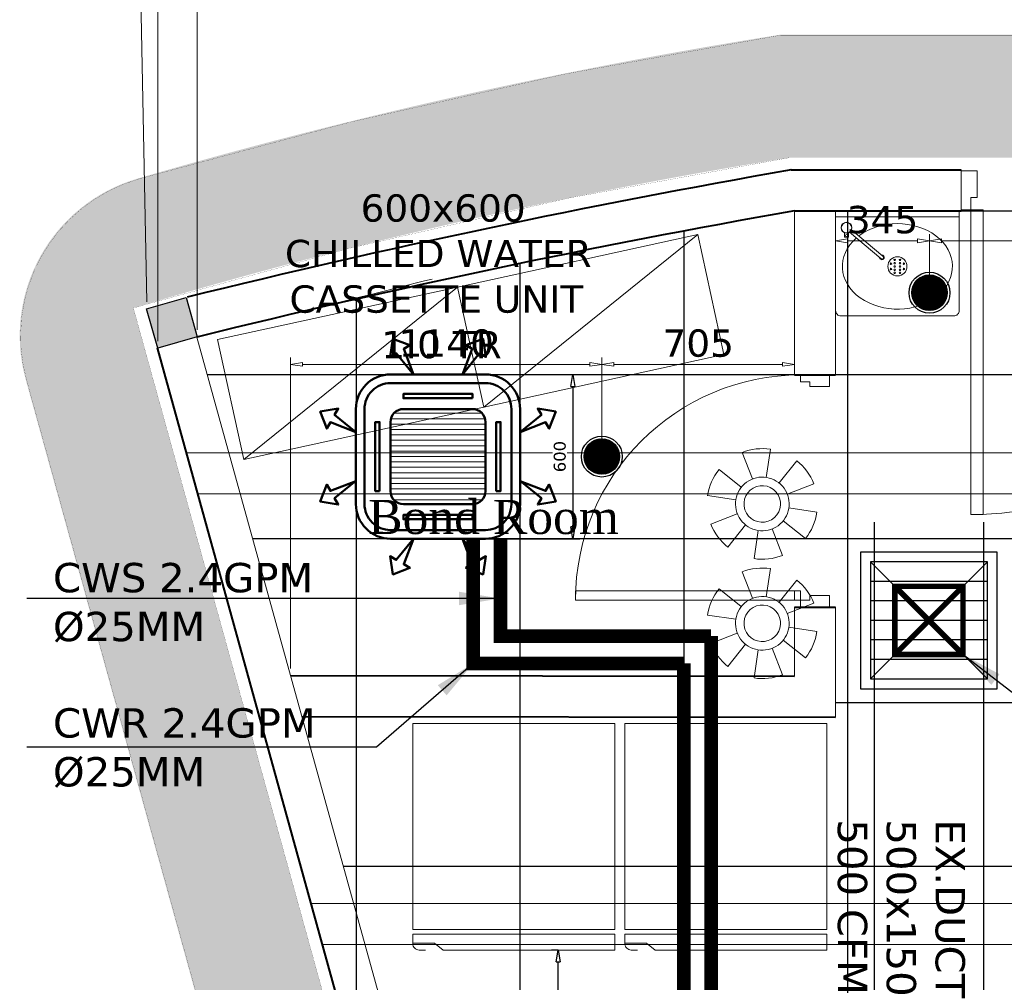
# Model space of a CAD drawing. Header units: millimetres. Extents: x 504675 to 860349, y -23215 to 63575.
# Tile 12 of 177: x 570435 to 574041, y 37797 to 41322. Entities that reach past the tile are written whole.
import ezdxf

# ---------------------------------------------------------------- set-up
doc = ezdxf.new("R2010")
doc.units = ezdxf.units.MM
doc.header["$LTSCALE"] = 10
doc.header["$PDMODE"] = 35
doc.header["$PDSIZE"] = -1000
doc.linetypes.add('LEVEL - C OVERALL LAYOUT$0$HIDDEN', pattern=[9.525, 6.35, -3.175])
doc.linetypes.add('LEVEL-F-OVERALL LAYOUT$0$HIDDEN', pattern=[0.375, 0.25, -0.125])
doc.layers.get('0').update_dxf_attribs({"linetype": 'CONTINUOUS'})
doc.layers.get('Defpoints').update_dxf_attribs({"color": 253, "linetype": 'CONTINUOUS'})
for name, color, linetype, lineweight in [('A-230-M_FLOOR', 8, 'CONTINUOUS', 0), ('A-325-M_DOOR', 8, 'CONTINUOUS', 0), ('A-325-M_DOOR__FRAME', 8, 'CONTINUOUS', 0), ('AC-UNIT', 5, 'CONTINUOUS', 50), ('ARCH', 8, 'CONTINUOUS', 0), ('Ceiling', 35, 'CONTINUOUS', 5), ('CKD Dimensions', 8, 'CONTINUOUS', 0), ('CKD Equipments', 8, 'CONTINUOUS', 0), ('CWR.PIPE', 5, 'CONTINUOUS', 25), ('CWS.PIPE', 6, 'CONTINUOUS', 25), ('DIM', 8, 'CONTINUOUS', 15), ('DIMENSIONS', 8, 'CONTINUOUS', 13), ('EQUIPMENT', 8, 'CONTINUOUS', 18), ('FF-PENDENT SPRINKLER HEAD', 3, 'CONTINUOUS', 0), ('Grid Ceiling', 252, 'CONTINUOUS', 25), ('HVAC-Kitchen Fresh Air Duct', 102, 'CONTINUOUS', 30), ('LEVEL - C OVERALL LAYOUT$0$A-FLOR-OTLN', 8, 'CONTINUOUS', 13), ('LEVEL - C OVERALL LAYOUT$0$I-FLOR-OVHD', 8, 'LEVEL - C OVERALL LAYOUT$0$HIDDEN', 18), ('MEPTEK HVAC-Kitchen Exhaust Air Duct', 30, 'CONTINUOUS', 30), ('MEPTEK-EAD', 30, 'CONTINUOUS', 30), ('MEPTEK-TEXT', 7, 'CONTINUOUS', 30), ('WALL', 8, 'CONTINUOUS', 40), ('Z-060-M_DETAIL', 8, 'CONTINUOUS', 0)]:
    doc.layers.add(name, color=color, linetype=linetype, lineweight=lineweight)
for name, color, linetype in [('A-ANNO-DIMS-30', 8, 'CONTINUOUS'), ('Equipment Name', 7, 'CONTINUOUS'), ('LEVEL - C OVERALL LAYOUT$0$RECS_COLUMN', 8, 'CONTINUOUS'), ('LEVEL - C OVERALL LAYOUT$0$RECS_COLUMN HATCH', 8, 'CONTINUOUS'), ('LEVEL-F-OVERALL LAYOUT$0$DASH1L', 8, 'LEVEL-F-OVERALL LAYOUT$0$HIDDEN'), ('UPRIGHT SPRINKLER', 5, 'CONTINUOUS'), ('Wall-New', 8, 'CONTINUOUS')]:
    doc.layers.add(name, color=color, linetype=linetype)
doc.styles.add('AR', font='arial.ttf')
doc.styles.get("Standard").update_dxf_attribs({"font": 'verdana.ttf'})
doc.styles.add('style12', font='BOOKOSI.TTF')
doc.dimstyles.new('ARA-100', dxfattribs={"dimtxt": 100, "dimasz": 2.5, "dimexe": 25, "dimexo": 25, "dimtad": 0, "dimdec": 0, "dimrnd": 5, "dimtxsty": 'AR', "dimblk": 'ARCHTICK', "dimcen": 2.5, "dimclrd": 256, "dimclre": 256, "dimclrt": 256, "dimadec": 0, "dimazin": 0, "dimtfac": 1, "dimtdec": 0, "dimtix": 1, "dimtmove": 1, "dimatfit": 3, "dimfxl": 1, "dimlwd": -1, "dimlwe": -1, "dimarcsym": 1})
doc.dimstyles.new('LBF 50', dxfattribs={"dimscale": 25, "dimtxt": 1.75, "dimasz": 1.75, "dimexe": 1, "dimexo": 1, "dimgap": 1, "dimtad": 1, "dimdec": 0, "dimrnd": 5, "dimzin": 12, "dimdsep": 46, "dimtxsty": 'Standard', "dimblk": 'CLOSEDBLANK', "dimcen": 0, "dimclrd": 256, "dimclre": 256, "dimclrt": 256, "dimadec": 0, "dimazin": 3, "dimtfac": 1, "dimtdec": 0, "dimtofl": 0, "dimtmove": 0, "dimatfit": 3, "dimldrblk": 'CLOSEDBLANK', "dimfxl": 0.18, "dimtolj": 1, "dimtzin": 0, "dimlwd": -1, "dimlwe": -1, "dimarcsym": 0})

# ---------------------------------------------------------------- blocks, each defined once
blk = doc.blocks.new('_ClosedBlank')
at = {"color": 0, "linetype": 'ByBlock', "lineweight": -2}
for p, q in [((-1, 0.167), (0, 0)), ((-1, 0.167), (-1, -0.167)), ((0, 0), (-1, -0.167))]:
    blk.add_line(p, q, dxfattribs=at)
blk = doc.blocks.new('*D26')
at = {"layer": 'Defpoints', "color": 0, "ltscale": 0.25, "transparency": 16777216}
for p in [(571085.1, 42328.3), (571085.4, 40160.7), (570941.1, 40119.7)]:
    blk.add_point(p, dxfattribs=at)
at = {"layer": 'DIM', "ltscale": 0.25, "transparency": 16777216}
for p, q in [((571085.1, 42328.3), (571274.6, 42379.7)), ((571085.4, 40186.6), (571085, 42354.2)), ((570941.1, 40145.6), (570940.8, 42315)), ((570983, 42300.6), (571042.8, 42316.8))]:
    blk.add_line(p, q, dxfattribs=at)
at = {"layer": 'DIM', "ltscale": 0.25, "transparency": 16777216, "xscale": 43.75, "yscale": 43.75, "zscale": 43.75}
for p, rotation in [((571085.1, 42328.3), 15.18516485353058), ((570940.8, 42289.1), 195.1851648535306)]:
    blk.add_blockref('_ClosedBlank', p, dxfattribs=dict(at, rotation=rotation))
at = {"layer": 'DIM', "ltscale": 0.25, "transparency": 16777216, "insert": (571188.4, 42405.8), "char_height": 43.75, "attachment_point": 5, "rotation": 15.1852}
blk.add_mtext('\\A1;150', dxfattribs=at)
blk = doc.blocks.new('*D33')
at = {"layer": 'Defpoints', "color": 0, "ltscale": 0.25, "transparency": 16777216}
for p in [(595852.7, 43748), (595913.1, 40772.7), (570901.9, 40264.5)]:
    blk.add_point(p, dxfattribs=at)
at = {"layer": 'DIM', "ltscale": 0.25}
for p, q in [((570885.1, 43240.7), (595808.9, 43747.1)), ((595912.6, 40797.7), (595852.1, 43773)), ((570901.3, 40289.5), (570840.9, 43264.8))]:
    blk.add_line(p, q, dxfattribs=at)
at = {"layer": 'DIM', "ltscale": 0.25, "xscale": 43.75, "yscale": 43.75, "zscale": 43.75}
for p, rotation in [((595852.7, 43748), 1.163967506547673), ((570841.4, 43239.8), 181.1639675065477)]:
    blk.add_blockref('_ClosedBlank', p, dxfattribs=dict(at, rotation=rotation))
at = {"layer": 'DIM', "ltscale": 0.25, "insert": (583346.1, 43541.7), "char_height": 43.75, "attachment_point": 5, "rotation": 1.164}
blk.add_mtext('\\A1;25015', dxfattribs=at)
blk = doc.blocks.new('LEVEL - C OVERALL LAYOUT$0$150 x150')
at = {"layer": 'LEVEL - C OVERALL LAYOUT$0$RECS_COLUMN HATCH', "ltscale": 0.25}
h = blk.add_hatch(color=256, dxfattribs=at)
h.dxf.hatch_style = 1
h.paths.add_polyline_path([(-75, 75), (75, 75), (75, -75), (-75, -75)])
at = {"layer": 'LEVEL - C OVERALL LAYOUT$0$RECS_COLUMN', "ltscale": 0.25}
blk.add_lwpolyline([(-75, 75), (75, 75), (75, -75), (-75, -75)], close=True, dxfattribs=at)
blk = doc.blocks.new('A$C22889e60')
at = {"layer": 'EQUIPMENT', "linetype": 'Continuous'}
blk.add_lwpolyline([(-94.9, 62.1), (645.1, 62.1), (645.1, 817.2), (-94.9, 817.2)], close=True, dxfattribs=at)
blk.add_lwpolyline([(-48.3, -12.8), (-71.6, -12.8, -0.414214), (-94.9, 10.5), (-94.9, 44.7), (645.1, 44.7), (645.1, -12.8), (16, -12.8), (-16, 12.8), (-94.9, 12.8)], format="xyb", dxfattribs=at)
blk = doc.blocks.new('NIA-AR-DOOR-METAL DOOR STD RESULT_SINGLE - FD3a_1000Wx2400H-24766823-LEVEL-2 F_B 03-F_B 07 PLAN')
at = {"layer": 'A-325-M_DOOR', "lineweight": 9}
for p, q in [((-500, 25), (-450, 25)), ((-500, -100), (-500, 25)), ((-450, 25), (-450, -60)), ((450, 25), (500, 25)), ((450, -60), (450, 25)), ((500, 25), (500, -100)), ((-450, -60), (-470, -60)), ((-470, -60), (-470, -100)), ((470, -60), (450, -60)), ((470, -100), (470, -60)), ((-470, -100), (-500, -100)), ((500, -100), (470, -100))]:
    blk.add_line(p, q, dxfattribs=at)
at = {"layer": 'A-325-M_DOOR__FRAME'}
for p, q in [((-500, -100), (-500, 25)), ((-500, 25), (-450, 25)), ((-450, 25), (-450, -60)), ((450, -60), (450, 25)), ((450, 25), (500, 25)), ((500, 25), (500, -100)), ((-470, -60), (-470, -100)), ((-450, -60), (-470, -60)), ((470, -60), (450, -60)), ((470, -100), (470, -60)), ((-470, -100), (-500, -100)), ((500, -100), (470, -100))]:
    blk.add_line(p, q, dxfattribs=at)
at = {"layer": 'Z-060-M_DETAIL'}
for p, q in [((-500, 25), (-500, -100)), ((-450, 25), (-500, 25)), ((-450, -60), (-450, 25)), ((500, 25), (450, 25)), ((450, 25), (450, -60)), ((500, -100), (500, 25)), ((-470, -100), (-470, -60)), ((-470, -60), (-450, -60)), ((450, -60), (470, -60)), ((470, -60), (470, -100)), ((-500, -100), (-470, -100)), ((-470, -1070), (-470, -100)), ((-470, -100), (-430, -100)), ((-430, -100), (-430, -1070)), ((470, -100), (500, -100)), ((-430, -1070), (-470, -1070))]:
    blk.add_line(p, q, dxfattribs=at)
blk.add_arc((-470, -100), 970, 270, 360, dxfattribs=at)
blk = doc.blocks.new('*D56')
at = {"layer": 'A-ANNO-DIMS-30', "ltscale": 0.25, "transparency": 16777216}
for p, q in [((572407.8, 37915.6), (572382.8, 37915.6)), ((572407.8, 37104.6), (572407.8, 37871.8)), ((572407.8, 37060.9), (572382.8, 37060.9))]:
    blk.add_line(p, q, dxfattribs=at)
at = {"layer": 'Defpoints', "color": 0, "ltscale": 0.25, "transparency": 16777216}
for p in [(572407.8, 37915.6), (572432.8, 37915.6), (572432.8, 37060.9)]:
    blk.add_point(p, dxfattribs=at)
at = {"layer": 'A-ANNO-DIMS-30', "ltscale": 0.25, "transparency": 16777216, "xscale": 43.75, "yscale": 43.75, "zscale": 43.75}
for p, rotation in [((572407.8, 37915.6), 90), ((572407.8, 37060.9), 270)]:
    blk.add_blockref('_ClosedBlank', p, dxfattribs=dict(at, rotation=rotation))
at = {"layer": 'A-ANNO-DIMS-30', "ltscale": 0.25, "transparency": 16777216, "insert": (572359.9, 37488.2), "char_height": 43.75, "attachment_point": 5, "rotation": 90}
blk.add_mtext('\\A1;855', dxfattribs=at)
blk = doc.blocks.new('G$CB7C7CBAC')
at = {"layer": 'CKD Equipments', "elevation": 0}
blk.add_lwpolyline([(383, 20), (383, 433, 0.414214), (363, 453), (0, 453), (0, 0), (363, 0, 0.414214)], format="xyb", close=True, dxfattribs=at)
blk.add_lwpolyline([(20, 0), (20, 453), (0, 453), (0, 0)], close=True, dxfattribs=at)
blk.add_lwpolyline([(67.7, 394.5), (164.1, 279.7, 0.414214), (172.5, 279), (172.5, 279, 0.414214), (173.2, 287.4), (76.8, 402.2)], format="xyb", dxfattribs=at)
blk.add_lwpolyline([(78.5, 405.5), (94, 405.5), (94, 420.5), (78.5, 420.5)], dxfattribs=at)
at = {"layer": 'CKD Equipments'}
for centre, radius in [((60, 413, 0), 20), ((60, 413, 0), 19), ((89, 413, 0), 4), ((201.5, 226.5, 0), 35), ((191.7, 250.2, 0), 2.77), ((211.3, 250.2, 0), 2.77), ((177.8, 236.3, 0), 2.77), ((177.8, 216.7, 0), 2.77), ((189.9, 236.3, 0), 2.77), ((189.9, 216.7, 0), 2.77), ((202.1, 236.3, 0), 2.77), ((202.1, 216.7, 0), 2.77), ((214.2, 236.3, 0), 2.77), ((214.2, 216.7, 0), 2.77), ((225.2, 236.3, 0), 2.77), ((225.2, 216.7, 0), 2.77), ((191.7, 202.8, 0), 2.77), ((211.3, 202.8, 0), 2.77)]:
    blk.add_circle(centre, radius, dxfattribs=at)
blk.add_arc((168.6, 283.5, 0), 8.58, 174.0792, 85.9208, dxfattribs=at)
blk.add_ellipse((201.5, 226.5, 0), major_axis=(0, 201.5), ratio=0.776675, start_param=0.792763, end_param=7.008137, dxfattribs=at)
blk = doc.blocks.new('reger')
at = {"ltscale": 0.25}
h = blk.add_hatch(dxfattribs=at)
h.set_pattern_fill('ANSI31', color=2)
h.paths.add_polyline_path([(159163.3, 118182, 1), (159293.3, 118182, 1)])
at = {"layer": 'Grid Ceiling', "color": 254, "ltscale": 0.25}
for radius in [75, 65]:
    blk.add_circle((159228.3, 118182), radius, dxfattribs=at)
blk = doc.blocks.new('*D92')
at = {"layer": 'Defpoints', "color": 0, "ltscale": 0.25, "transparency": 16777216}
for p in [(573767.1, 40512.4), (573423.1, 40320.9), (573767.1, 40322.6)]:
    blk.add_point(p, dxfattribs=at)
at = {"layer": 'DIM', "ltscale": 0.25}
for p, q in [((573423.1, 40345.9), (573423.1, 40537.4)), ((573767.1, 40347.6), (573767.1, 40537.4)), ((573466.8, 40512.4), (573723.3, 40512.4))]:
    blk.add_line(p, q, dxfattribs=at)
at = {"layer": 'DIM', "ltscale": 0.25, "xscale": 43.75, "yscale": 43.75, "zscale": 43.75, "rotation": 180}
blk.add_blockref('_ClosedBlank', (573423.1, 40512.4), dxfattribs=at)
at = {"layer": 'DIM', "ltscale": 0.25, "xscale": 43.75, "yscale": 43.75, "zscale": 43.75}
blk.add_blockref('_ClosedBlank', (573767.1, 40512.4), dxfattribs=at)
at = {"layer": 'DIM', "ltscale": 0.25, "insert": (573595.1, 40589.5), "char_height": 100, "attachment_point": 5}
blk.add_mtext('\\A1;345', dxfattribs=at)
blk = doc.blocks.new('*D93')
at = {"layer": 'Defpoints', "color": 0, "ltscale": 0.25, "transparency": 16777216}
for p in [(574967.1, 40512.4), (573767.1, 40322.6), (574967.1, 39722.6)]:
    blk.add_point(p, dxfattribs=at)
at = {"layer": 'DIM', "ltscale": 0.25}
for p, q in [((573767.1, 40347.6), (573767.1, 40537.4)), ((574967.1, 39747.6), (574967.1, 40537.4)), ((573810.8, 40512.4), (574923.3, 40512.4))]:
    blk.add_line(p, q, dxfattribs=at)
at = {"layer": 'DIM', "ltscale": 0.25, "xscale": 43.75, "yscale": 43.75, "zscale": 43.75, "rotation": 180}
blk.add_blockref('_ClosedBlank', (573767.1, 40512.4), dxfattribs=at)
at = {"layer": 'DIM', "ltscale": 0.25, "xscale": 43.75, "yscale": 43.75, "zscale": 43.75}
blk.add_blockref('_ClosedBlank', (574967.1, 40512.4), dxfattribs=at)
at = {"layer": 'DIM', "ltscale": 0.25, "insert": (574367.1, 40589.5), "char_height": 100, "attachment_point": 5}
blk.add_mtext('\\A1;1200', dxfattribs=at)
blk = doc.blocks.new('*D96')
at = {"layer": 'Defpoints', "color": 0, "ltscale": 0.25, "transparency": 16777216}
for p in [(572567.1, 40060.4), (572567.1, 39722.6), (571427.5, 38921.1)]:
    blk.add_point(p, dxfattribs=at)
at = {"layer": 'DIM', "ltscale": 0.25}
for p, q in [((571427.5, 38946.1), (571427.5, 40085.4)), ((572567.1, 39747.6), (572567.1, 40085.4)), ((571471.3, 40060.4), (572523.3, 40060.4))]:
    blk.add_line(p, q, dxfattribs=at)
at = {"layer": 'DIM', "ltscale": 0.25, "xscale": 43.75, "yscale": 43.75, "zscale": 43.75, "rotation": 180}
blk.add_blockref('_ClosedBlank', (571427.5, 40060.4), dxfattribs=at)
at = {"layer": 'DIM', "ltscale": 0.25, "xscale": 43.75, "yscale": 43.75, "zscale": 43.75}
blk.add_blockref('_ClosedBlank', (572567.1, 40060.4), dxfattribs=at)
at = {"layer": 'DIM', "ltscale": 0.25, "insert": (571997.3, 40137.4), "char_height": 100, "attachment_point": 5}
blk.add_mtext('\\A1;1140', dxfattribs=at)
blk = doc.blocks.new('*D97')
at = {"layer": 'Defpoints', "color": 0, "ltscale": 0.25, "transparency": 16777216}
for p in [(573273.1, 40060.4), (573273.1, 40021.1), (572567.1, 39722.6)]:
    blk.add_point(p, dxfattribs=at)
at = {"layer": 'DIM', "ltscale": 0.25}
for p, q in [((572567.1, 39747.6), (572567.1, 40085.4)), ((573273.1, 40046.1), (573273.1, 40085.4)), ((572610.8, 40060.4), (573229.3, 40060.4))]:
    blk.add_line(p, q, dxfattribs=at)
at = {"layer": 'DIM', "ltscale": 0.25, "xscale": 43.75, "yscale": 43.75, "zscale": 43.75, "rotation": 180}
blk.add_blockref('_ClosedBlank', (572567.1, 40060.4), dxfattribs=at)
at = {"layer": 'DIM', "ltscale": 0.25, "xscale": 43.75, "yscale": 43.75, "zscale": 43.75}
blk.add_blockref('_ClosedBlank', (573273.1, 40060.4), dxfattribs=at)
at = {"layer": 'DIM', "ltscale": 0.25, "insert": (572920.1, 40137.4), "char_height": 100, "attachment_point": 5}
blk.add_mtext('\\A1;705', dxfattribs=at)
blk = doc.blocks.new('Pendent Sprinkler 79 Deg C')
at = {"layer": 'FF-PENDENT SPRINKLER HEAD', "color": 1, "lineweight": 0}
for p, q in [((-0.0563, 0.1437), (-0.0273, 0.0697)), ((0.0231, 0.1526), (0.0112, 0.074)), ((0.0467, 0.0585), (0.0963, 0.1206)), ((-0.1206, 0.0963), (-0.0585, 0.0467)), ((0.0697, 0.0273), (0.1437, 0.0563)), ((-0.1526, 0.0231), (-0.074, 0.0112)), ((-0.1437, -0.0563), (-0.0697, -0.0273)), ((0.074, -0.0112), (0.1526, -0.0231)), ((0.0585, -0.0467), (0.1206, -0.0963)), ((-0.0963, -0.1206), (-0.0467, -0.0585)), ((-0.0112, -0.074), (-0.0231, -0.1526)), ((0.0273, -0.0697), (0.0563, -0.1437))]:
    blk.add_line(p, q, dxfattribs=at)
for major_axis, start_param, end_param in [((-0.1336, -0.0771), 4.562133, 5.085732), ((-0.1336, -0.0771), 3.515149, 4.038748), ((-0.0648, -0.0374), 4.712372, 10.995557), ((-0.0442, -0.0255), -1.570779, 4.712406), ((-0.1336, -0.0771), 2.467929, 2.991528), ((-0.1336, -0.0771), 5.609329, 6.132928), ((-0.1336, -0.0772), 1.420418, 1.944016), ((-0.1336, -0.0771), 0.373602, 0.8972)]:
    blk.add_ellipse((0, 0), major_axis=major_axis, ratio=1, start_param=start_param, end_param=end_param, dxfattribs=at)
at = {"layer": 'UPRIGHT SPRINKLER', "lineweight": 0}
for p, q in [((0.2767, 0.1437), (0.3057, 0.0697)), ((0.3561, 0.1526), (0.3442, 0.074)), ((0.3797, 0.0585), (0.4293, 0.1206)), ((0.2124, 0.0963), (0.2745, 0.0467)), ((0.4027, 0.0273), (0.4767, 0.0563)), ((0.1804, 0.0231), (0.259, 0.0112)), ((0.1893, -0.0563), (0.2633, -0.0273)), ((0.407, -0.0112), (0.4855, -0.0231)), ((0.3915, -0.0467), (0.4536, -0.0963)), ((0.2367, -0.1206), (0.2863, -0.0585)), ((0.3218, -0.074), (0.3099, -0.1526)), ((0.3603, -0.0697), (0.3893, -0.1437))]:
    blk.add_line(p, q, dxfattribs=at)
for major_axis, start_param, end_param in [((-0.1336, -0.0771), 4.562133, 5.085732), ((-0.1336, -0.0771), 3.515149, 4.038748), ((-0.0648, -0.0374), 4.712372, 10.995557), ((-0.0442, -0.0255), -1.570779, 4.712406), ((-0.1336, -0.0771), 2.467929, 2.991528), ((-0.1336, -0.0771), 5.609329, 6.132928), ((-0.1336, -0.0772), 1.420418, 1.944016), ((-0.1336, -0.0771), 0.373602, 0.8972)]:
    blk.add_ellipse((0.333, 0), major_axis=major_axis, ratio=1, start_param=start_param, end_param=end_param, dxfattribs=at)
blk = doc.blocks.new('ASDASDA')
for p, q in [((-150, 100), (150, 100)), ((-150, 50), (150, 50)), ((-150, 0), (150, 0)), ((-150, -50), (150, -50)), ((-150, -100), (150, -100))]:
    blk.add_line(p, q)
for points in [[(-175, -175), (-175, 175), (175, 175), (175, -175)], [(-150, -150), (-150, 150), (150, 150), (150, -150)]]:
    blk.add_lwpolyline(points, close=True)
blk = doc.blocks.new('A$C05035C64')
at = {"lineweight": 0}
h = blk.add_hatch(dxfattribs=at)
h.set_pattern_fill('ANSI31', color=8, scale=10, angle=315)
h.set_pattern_definition([(0, (-121013.317, 10220.9846), (3e-16, 1.25), [])])
edge = h.paths.add_edge_path()
edge.add_line((-11, -8), (-11, 8))
edge.add_arc((-8, 8), 3, 90, 180, ccw=False)
edge.add_line((-8, 11), (8, 11))
edge.add_arc((8, 8), 3, 0, 90, ccw=False)
edge.add_line((11, 8), (11, -8))
edge.add_arc((8, -8), 3, -90, 0, ccw=False)
edge.add_line((8, -11), (-8, -11))
edge.add_arc((-8, -8), 3, 180, 270, ccw=False)
for points in [[(-5.67, 19.02), (-7.93, 24.91), (-6.48, 25.75), (-10.42, 27.25), (-11.09, 23.08), (-9.64, 23.92), (-5.65, 19.03)], [(5.67, 19.02), (7.93, 24.91), (6.48, 25.75), (10.42, 27.25), (11.09, 23.08), (9.64, 23.92), (5.65, 19.03)], [(-19.02, 5.67), (-24.91, 7.93), (-25.75, 6.48), (-27.25, 10.42), (-23.08, 11.09), (-23.92, 9.64), (-19.03, 5.65)], [(19.02, 5.67), (24.91, 7.93), (25.75, 6.48), (27.25, 10.42), (23.08, 11.09), (23.92, 9.64), (19.03, 5.65)], [(-19.02, -5.67), (-24.91, -7.93), (-25.75, -6.48), (-27.25, -10.42), (-23.08, -11.09), (-23.92, -9.64), (-19.03, -5.65)], [(19.02, -5.67), (24.91, -7.93), (25.75, -6.48), (27.25, -10.42), (23.08, -11.09), (23.92, -9.64), (19.03, -5.65)], [(-5.67, -19.02), (-7.93, -24.91), (-6.48, -25.75), (-10.42, -27.25), (-11.09, -23.08), (-9.64, -23.92), (-5.65, -19.03)], [(5.67, -19.02), (7.93, -24.91), (6.48, -25.75), (10.42, -27.25), (11.09, -23.08), (9.64, -23.92), (5.65, -19.03)]]:
    blk.add_lwpolyline(points)
for points in [[(-19, -11), (-19, 11, -0.414214), (-11, 19), (11, 19, -0.414214), (19, 11), (19, -11, -0.414214), (11, -19), (-11, -19, -0.414214)], [(-17, -11), (-17, 11, -0.414214), (-11, 17), (11, 17, -0.414214), (17, 11), (17, -11, -0.414214), (11, -17), (-11, -17, -0.414214)], [(-11, -8), (-11, 8, -0.414214), (-8, 11), (8, 11, -0.414214), (11, 8), (11, -8, -0.414214), (8, -11), (-8, -11, -0.414214)]]:
    blk.add_lwpolyline(points, format="xyb", close=True)
for points in [[(8, 13.5), (8, 14.5), (-8, 14.5), (-8, 13.5)], [(-13.5, 8), (-14.5, 8), (-14.5, -8), (-13.5, -8)], [(13.5, 8), (14.5, 8), (14.5, -8), (13.5, -8)], [(8, -13.5), (8, -14.5), (-8, -14.5), (-8, -13.5)]]:
    blk.add_lwpolyline(points, close=True)
blk = doc.blocks.new('_ArchTick')
at = {"color": 0, "linetype": 'ByBlock', "const_width": 0.15}
blk.add_lwpolyline([(-0.5, -0.5), (0.5, 0.5)], dxfattribs=at)
blk = doc.blocks.new('*D183')
at = {"layer": 'Defpoints', "color": 0, "ltscale": 0.25, "transparency": 16777216}
for p in [(571967.1, 40023.3, 0), (571967.1, 39422, 0), (572461, 39422)]:
    blk.add_point(p, dxfattribs=at)
at = {"layer": 'HVAC-Kitchen Fresh Air Duct', "ltscale": 0.25, "transparency": 16777216}
for p, q in [((571992.1, 40023.3), (572486, 40023.3)), ((572461, 39979.5), (572461, 39465.7)), ((571992.1, 39422), (572486, 39422))]:
    blk.add_line(p, q, dxfattribs=at)
at = {"layer": 'HVAC-Kitchen Fresh Air Duct', "ltscale": 0.25, "transparency": 16777216, "xscale": 43.75, "yscale": 43.75, "zscale": 43.75}
for p, rotation in [((572461, 40023.3), 90), ((572461, 39422), 270)]:
    blk.add_blockref('_ClosedBlank', p, dxfattribs=dict(at, rotation=rotation))
at = {"layer": 'HVAC-Kitchen Fresh Air Duct', "ltscale": 0.25, "transparency": 16777216, "insert": (572413.2, 39722.6), "char_height": 43.75, "attachment_point": 5, "rotation": 90, "bg_fill": 3, "box_fill_scale": 1.1, "bg_fill_color": 256, "bg_fill_true_color": 13158600, "bg_fill_transparency": 0}
blk.add_mtext('\\A1;600', dxfattribs=at)
blk = doc.blocks.new('ARCH')
at = {"layer": 'LEVEL-F-OVERALL LAYOUT$0$DASH1L'}
h = blk.add_hatch(dxfattribs=at)
h.set_pattern_fill('ANGLE', color=8, scale=10, angle=352.0664)
h.set_pattern_definition([(352.0664444, (-404119.055, 373340.98), (9.6410197, 69.1814516), [50.8, -19.05]), (82.0664444, (-404119.055, 373340.98), (-69.1814516, 9.6410197), [50.8, -19.05])])
edge = h.paths.add_edge_path(flags=16)
edge.add_line((572074.7, 35847.1), (602196.9, 29528.2))
edge.add_line((602196.9, 29528.2), (599472.6, 39352))
edge.add_arc((597545.4, 38817.5), 2000, 15.4994, 89.9984)
edge.add_line((597545.4, 40817.5), (573256.1, 40817.5))
edge.add_arc((576210.3, 22394.2), 18658.7, 99.10996, 106.69033)
edge.add_line((570851.6, 40266.8), (572074.7, 35847.1))
h.paths.add_polyline_path([(583373.8, 40816), (583374.1, 40875), (586424.1, 40859.1), (586423.9, 40816)], flags=16)
h.paths.add_polyline_path([(600840.9, 34605.1), (600792.8, 34591.5), (599498, 39260.6), (599546.1, 39274.3)])
h.paths.add_polyline_path([(587210.4, 32671.8), (587195, 32598.4), (582693, 33542.8), (582708.4, 33616.2)])
edge = h.paths.add_edge_path()
edge.add_line((572071.7, 35387.9), (601863.3, 29138.4))
edge.add_arc((601986.5, 29725.6), 600, 258.1526, 375.4994)
edge.add_line((602564.7, 29886), (599906.3, 39472.3))
edge.add_arc((597545.4, 38817.5), 2450, 15.4994, 89.9984)
edge.add_line((597545.4, 41267.5), (573220.5, 41267.5))
edge.add_arc((576210.3, 22394.2), 19108.7, 99.00183, 106.23582)
edge.add_arc((571035.5, 40164.8), 600, 106.2358, 195.469)
edge.add_line((570457.2, 40004.7), (571616.6, 35815.1))
edge.add_arc((572194.9, 35975.1), 600, 195.469, 258.1526)
h.paths.add_polyline_path([(587210.4, 32671.8), (587195.4, 32600.5), (587195.4, 32600.5)])
at = {"layer": 'CKD Dimensions', "ltscale": 0.25}
for p, q in [((573883.7, 40622.6), (573883.7, 40772.6)), ((573273.1, 40622.5), (573273.1, 40021.1)), ((573423.1, 40620.7), (573423.1, 40021.1)), ((571084.6, 40160.5), (572219.2, 36059.8)), ((573273.1, 39230.9), (573273.1, 39196.9)), ((573273.1, 39171.4), (573273.1, 38918.8)), ((573423.1, 39171.4), (573423.1, 38768.9))]:
    blk.add_line(p, q, dxfattribs=at)
at = {"layer": 'EQUIPMENT', "ltscale": 0.25}
for p, q in [((572134.9, 39903.9), (572918.2, 40535.6)), ((571255.6, 39712), (572038.9, 40343.6))]:
    blk.add_line(p, q, dxfattribs=at)
at = {"layer": 'EQUIPMENT'}
for points in [[(572134.9, 39903.9), (573014.2, 40095.9), (572918.2, 40535.6), (572038.9, 40343.6)], [(571255.6, 39712), (572134.9, 39903.9), (572038.9, 40343.6), (571159.6, 40151.6)]]:
    blk.add_lwpolyline(points, close=True, dxfattribs=at)
at = {"layer": 'LEVEL - C OVERALL LAYOUT$0$A-FLOR-OTLN', "color": 251, "lineweight": 5}
blk.add_arc((607909.4, -103333.5), 148138.1, 104.050119, 104.232285, dxfattribs=at)
at = {"layer": 'LEVEL - C OVERALL LAYOUT$0$I-FLOR-OVHD', "ltscale": 0.25, "const_width": 0.5}
blk.add_lwpolyline([(572074.7, 35847.1), (602196.9, 29528.2), (599472.6, 39352, 0.337018), (597545.4, 40817.5), (573256.1, 40817.5, 0.033088), (570851.6, 40266.8), (572074.7, 35847.1)], format="xyb", dxfattribs=at)
at = {"layer": 'LEVEL-F-OVERALL LAYOUT$0$DASH1L', "const_width": 0.5}
blk.add_lwpolyline([(572075, 35386.3), (601866.6, 29136.8, 0.562016), (602568, 29884.4), (599909.6, 39470.7, 0.337018), (597548.7, 41266), (573223.8, 41266, 0.031575), (570871, 40739.3, 0.410299), (570460.5, 40003.2), (571620, 35813.5, 0.28054)], format="xyb", close=True, dxfattribs=at)
at = {"layer": 'WALL'}
for p, q in [((573260, 40772.5), (573260.5, 40772.5)), ((573260.5, 40772.5), (573883.7, 40772.6)), ((573273.1, 40622.5), (573883.7, 40622.6)), ((572037.8, 36152.8), (570940, 40120.5)), ((573273.1, 40021.4), (573423.1, 40021.4)), ((573273.1, 39171.4), (573423.1, 39171.4)), ((571427.5, 38921.1), (573273.1, 38918.8)), ((571469, 38771.1), (573423.1, 38768.9))]:
    blk.add_line(p, q, dxfattribs=at)
for radius, start in [(32788.9, 99.93498), (32638.9, 99.95784)]:
    blk.add_arc((578917.1, 8475.3), radius, start, 103.88509, dxfattribs=at)
at = {"layer": 'WALL', "color": 8}
blk.add_arc((573260.5, 40767.4), 5.16, 90.0016, 99.9358, dxfattribs=at)
at = {"rotation": 15.85813397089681}
blk.add_blockref('LEVEL - C OVERALL LAYOUT$0$150 x150', (570992.8, 40212.4), dxfattribs=at)
at = {"layer": 'A-230-M_FLOOR'}
for p, xscale, yscale, zscale, rotation in [((574458.7, 40740.7), 1.149999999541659, 1.149999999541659, 1.149999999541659, 359.9983819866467), ((573380, 39596.4), -0.8500000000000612, 0.8500000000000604, 0.8500000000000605, 270.0016180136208)]:
    blk.add_blockref('NIA-AR-DOOR-METAL DOOR STD RESULT_SINGLE - FD3a_1000Wx2400H-24766823-LEVEL-2 F_B 03-F_B 07 PLAN', p, dxfattribs=dict(at, xscale=xscale, yscale=yscale, zscale=zscale, rotation=rotation))
at = {"layer": 'DIMENSIONS', "ltscale": 0.25, "xscale": -1, "rotation": 90.00161875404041}
blk.add_blockref('G$CB7C7CBAC', (573876.1, 40620.7, 0), dxfattribs=at)
at = {"layer": 'EQUIPMENT'}
for p in [(571969.9, 37928.4), (572746.4, 37928.4)]:
    blk.add_blockref('A$C22889e60', p, dxfattribs=at)
at = {"layer": 'Wall-New', "insert": (571711.8, 39564.1, 34), "char_height": 125, "width": 946.82, "attachment_point": 1, "style": 'style12'}
blk.add_mtext('Bond Room', dxfattribs=at)
at = {"layer": 'A-ANNO-DIMS-30', "ltscale": 0.25}
dim = blk.add_linear_dim(base=(572407.8, 37915.6), p1=(572432.8, 37060.9), p2=(572432.8, 37915.6), angle=90, dimstyle='LBF 50', dxfattribs=at)
dim.commit()
dim.dimension.update_dxf_attribs({"geometry": '*D56', "text_midpoint": (572359.9, 37488.2)})

msp = doc.modelspace()

# ---------------------------------------------------------------- linework, layer by layer
at = {"layer": 'Ceiling', "color": 1, "ltscale": 0.25}
for p, q in [((571046.4, 39735.8), (599248.4, 39735.8)), ((571087.9, 39585.8), (599331.8, 39585.8)), ((571503, 38085.8), (599823.8, 38085.8)), ((571544.5, 37935.8), (599865.4, 37935.8))]:
    msp.add_line(p, q, dxfattribs=at)
at = {"layer": 'CKD Dimensions', "ltscale": 0.25}
for p, q in [((573883.7, 40622.6), (573883.7, 40772.6)), ((573273.1, 40622.5), (573273.1, 40021.1)), ((573423.1, 40620.7), (573423.1, 40021.1)), ((571084.6, 40160.5), (572259.1, 35915.7)), ((573273.1, 39230.9), (573273.1, 39196.9)), ((573273.1, 39171.4), (573273.1, 38918.8)), ((573423.1, 39171.4), (573423.1, 38768.9))]:
    msp.add_line(p, q, dxfattribs=at)
at = {"layer": 'CWR.PIPE', "ltscale": 0.25, "const_width": 50, "elevation": 0, "flags": 128}
msp.add_lwpolyline([(572196, 39422), (572196, 39065), (572967.1, 39065)], dxfattribs=at)
at = {"layer": 'CWR.PIPE', "ltscale": 0.25, "const_width": 50, "flags": 128}
msp.add_lwpolyline([(572967.1, 39065), (572967.1, 35999.6), (584861.6, 33453.5), (584873.8, 35196.7)], dxfattribs=at)
at = {"layer": 'CWS.PIPE', "ltscale": 0.25, "const_width": 50, "elevation": 0, "flags": 128}
msp.add_lwpolyline([(572096, 39422), (572096, 38965), (572867.1, 38965)], dxfattribs=at)
at = {"layer": 'CWS.PIPE', "ltscale": 0.25, "const_width": 50, "flags": 128}
msp.add_lwpolyline([(572867.1, 38965), (572867.1, 35918.7), (584960.7, 33330), (584973.8, 35196)], dxfattribs=at)
at = {"layer": 'Equipment Name', "color": 8, "ltscale": 0.25}
for p, q in [((573467.1, 40622.7), (573467.1, 35788.3)), ((572867.1, 40548.6), (572867.1, 35788.3)), ((572267.1, 40429.6), (572267.1, 35788.3)), ((571667.1, 40298.8), (571667.1, 35788.3)), ((571122.7, 40022.6), (577667.1, 40022.7)), ((573273.1, 40022.6), (577667.1, 40022.7)), ((571288.7, 39422.6), (577667.1, 39422.7)), ((573423.1, 38822.6), (577667.1, 38822.7)), ((571667.1, 38768.8), (571667.1, 38055.2)), ((572267.1, 38768.8), (572267.1, 36049.4)), ((572867.1, 38768.8), (572867.1, 35918.8)), ((571620.8, 38222.6), (577667.1, 38222.7))]:
    msp.add_line(p, q, dxfattribs=at)
at = {"layer": 'Equipment Name', "ltscale": 0.25}
msp.add_line((573883.7, 40622.6), (575033.7, 40622.6), dxfattribs=at)
msp.add_line((573883.7, 40622.6), (575033.7, 40622.6), dxfattribs=at)
at = {"layer": 'MEPTEK HVAC-Kitchen Exhaust Air Duct', "color": 1, "ltscale": 0.005}
for p, q in [((573550.7, 38908.4), (573979.3, 39336.9)), ((573550.7, 39336.9), (573979.3, 38908.4))]:
    msp.add_line(p, q, dxfattribs=at)
at = {"layer": 'MEPTEK-EAD', "ltscale": 0.25, "flags": 128}
for points, const_width in [([(573515, 39483), (574015, 39483)], 0.1), ([(573640, 39247.7), (573890, 38997.7)], 20), ([(573890, 39247.7), (573640, 38997.7)], 20)]:
    msp.add_lwpolyline(points, dxfattribs=dict(at, const_width=const_width))
at = {"layer": 'MEPTEK-EAD'}
for points in [[(573565, 39483), (573565, 37360.8)], [(573965, 39483), (573965, 37460.8)]]:
    msp.add_lwpolyline(points, dxfattribs=at)
at = {"layer": 'MEPTEK-EAD', "const_width": 20}
msp.add_lwpolyline([(573640, 38997.7), (573890, 38997.7), (573890, 39247.7), (573640, 39247.7)], close=True, dxfattribs=at)
at = {"layer": 'WALL'}
for p, q in [((573260, 40772.5), (573260.5, 40772.5)), ((573260.5, 40772.5), (573883.7, 40772.6)), ((573273.1, 40622.5), (573883.7, 40622.6)), ((572037.8, 36152.8), (570940, 40120.5)), ((573273.1, 40021.4), (573423.1, 40021.4)), ((571427.5, 38921.1), (573273.1, 38918.8)), ((571469, 38771.1), (573423.1, 38768.9))]:
    msp.add_line(p, q, dxfattribs=at)
for radius, start in [(32788.9, 99.93498), (32638.9, 99.95784)]:
    msp.add_arc((578917.1, 8475.3), radius, start, 103.88509, dxfattribs=at)
at = {"layer": 'WALL', "color": 8}
msp.add_arc((573260.5, 40767.4), 5.16, 90.0016, 99.9358, dxfattribs=at)

# ---------------------------------------------------------------- block references
at = {"rotation": 15.85813397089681}
msp.add_blockref('LEVEL - C OVERALL LAYOUT$0$150 x150', (570992.8, 40212.4), dxfattribs=at)
at = {"layer": 'AC-UNIT', "extrusion": (-0.00011417, 4.17169e-05, 1), "xscale": -15.82417582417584, "yscale": 15.82417582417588, "zscale": 15.82417582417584, "rotation": 179.9999999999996}
msp.add_blockref('A$C05035C64', (571967.1, 39722.6, -63.6), dxfattribs=at)
at = {"layer": 'ARCH'}
msp.add_blockref('ARCH', (0, 0), dxfattribs=at)
at = {"layer": 'FF-PENDENT SPRINKLER HEAD', "color": 8, "linetype": 'Continuous', "lineweight": 0, "ltscale": 200, "xscale": 1312.526689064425, "yscale": 1312.526689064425, "zscale": 1312.526689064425, "rotation": 90}
msp.add_blockref('Pendent Sprinkler 79 Deg C', (573154.8, 39112.1), dxfattribs=at)
at = {"layer": 'Grid Ceiling'}
for p in [(414538.8, -77859.3), (413338.8, -78459.3)]:
    msp.add_blockref('reger', p, dxfattribs=at)
at = {"layer": 'MEPTEK HVAC-Kitchen Exhaust Air Duct', "color": 1, "xscale": -1.428571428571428, "yscale": 1.428571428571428, "zscale": 1.428571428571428}
msp.add_blockref('ASDASDA', (573765, 39122.7), dxfattribs=at)

# ---------------------------------------------------------------- texts
at = {"insert": (571121.3, 40683, 0), "char_height": 100, "attachment_point": 1}
msp.add_mtext_dynamic_manual_height_columns('\\pi562.36683;600x600\\P\\pi285.30168;CHILLED WATER \\P\\pi302.05789;CASSETTE UNIT\\P\\pi638.49174;1.0 TR ', width=1712.511, gutter_width=10, heights=[0], dxfattribs=at)
at = {"layer": 'MEPTEK-TEXT', "char_height": 107.38, "attachment_point": 1}
for s, insert in [('CWS 2.4GPM\\P%%C25MM', (570557.1, 39333.1)), ('CWR 2.4GPM\\P%%C25MM', (570557.1, 38801.1))]:
    msp.add_mtext_dynamic_manual_height_columns(s, width=1237.81, gutter_width=1, heights=[0], dxfattribs=dict(at, insert=insert))
at = {"layer": 'MEPTEK-TEXT', "insert": (573896.9, 38394.1), "char_height": 107.38, "attachment_point": 1, "rotation": 270}
msp.add_mtext_dynamic_manual_height_columns('EX.DUCT\\P500x150\\P500 CFM', width=1029.543, gutter_width=1, heights=[0], dxfattribs=at)

# ---------------------------------------------------------------- dimensions: what is measured, and where the dimension line sits
at = {"layer": 'DIM', "color": 1, "ltscale": 0.25}
dim = msp.add_aligned_dim(p1=(570901.9, 40264.5), p2=(595913.1, 40772.7), distance=2975.9, dimstyle='LBF 50', override={"dimtmove": 1}, dxfattribs=at)
dim.commit()
dim.dimension.update_dxf_attribs({"geometry": '*D33', "text_midpoint": (583346.1, 43541.7)})
dim = msp.add_linear_dim(base=(571085.1, 42328.3), p1=(570941.1, 40119.7), p2=(571085.4, 40160.7), angle=15.1852, dimstyle='LBF 50', dxfattribs=at)
dim.commit()
dim.dimension.update_dxf_attribs({"geometry": '*D26', "text_midpoint": (571188.4, 42405.8)})
for base, p1, p2, picture, middle in [((573767.1, 40512.4), (573423.1, 40320.9), (573767.1, 40322.6), '*D92', (573595.1, 40589.5)), ((574967.1, 40512.4), (573767.1, 40322.6), (574967.1, 39722.6), '*D93', (574367.1, 40589.5)), ((572567.1, 40060.4), (571427.5, 38921.1), (572567.1, 39722.6), '*D96', (571997.3, 40137.4)), ((573273.1, 40060.4), (572567.1, 39722.6), (573273.1, 40021.1), '*D97', (572920.1, 40137.4))]:
    dim = msp.add_linear_dim(base=base, p1=p1, p2=p2, dimstyle='LBF 50', override={"dimtxt": 4, "dimtad": 3}, dxfattribs=at)
    dim.commit()
    dim.dimension.update_dxf_attribs({"geometry": picture, "text_midpoint": middle})

# ---------------------------------------------------------------- leaders
at = {"layer": 'MEPTEK-TEXT'}
for points in [[(572194, 39203), (570461, 39203)], [(573890, 38997.7), (574449, 38566.4), (575148, 38566.4)], [(572096, 38965, 0), (571742, 38658, 0), (570461, 38658, 0)]]:
    msp.add_leader(points, dimstyle='ARA-100', override={"dimasz": 150, "dimfxl": 0.18, "dimtfill": 1}, dxfattribs=at)

# ---------------------------------------------------------------- next in the draw order: dimensions: what is measured, and where the dimension line sits
at = {"layer": 'HVAC-Kitchen Fresh Air Duct', "ltscale": 0.25}
dim = msp.add_linear_dim(base=(572461, 39422), p1=(571967.1, 40023.3, 0), p2=(571967.1, 39422, 0), angle=90, dimstyle='LBF 50', override={"dimfxl": 35, "dimfxlon": 1, "dimtfill": 1, "dimarcsym": 2}, dxfattribs=at)
dim.commit()
dim.dimension.update_dxf_attribs({"geometry": '*D183', "text_midpoint": (572413.2, 39722.6)})

doc.saveas('drawing.dxf')
